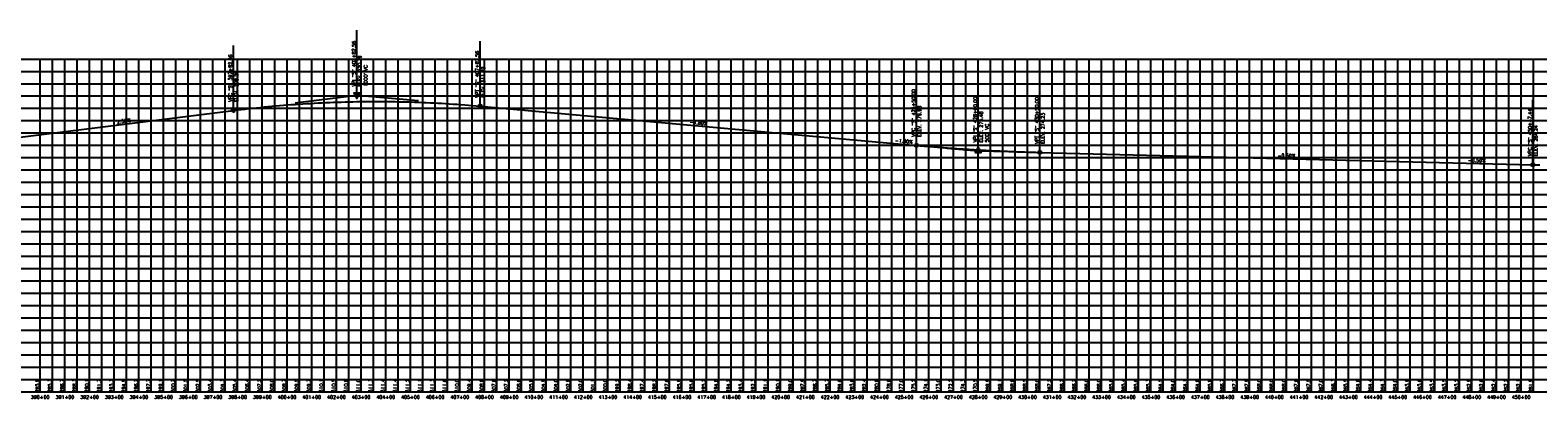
# Model space of a CAD drawing. Extents: x 114466 to 237039, y 16086 to 93345.
# Tile 35 of 81: x 176336 to 182444, y 34611 to 36107. Entities that reach past the tile are written whole.
import ezdxf
from ezdxf.enums import TextEntityAlignment as Align

# ---------------------------------------------------------------- set-up
doc = ezdxf.new("R2010")
doc.units = 0
doc.header["$LTSCALE"] = 50
doc.header["$MEASUREMENT"] = 0
doc.layers.get('0').update_dxf_attribs({"color": 1})
for name, color, linetype in [('STERL-03-PBASE', 101, 'Continuous'), ('STERL-03-PEGCT', 101, 'Continuous'), ('STERL-03-PFGC', 4, 'Continuous'), ('STERL-03-PFGCT', 3, 'Continuous'), ('Sterl-03-PFGCT-B', 3, 'Continuous'), ('STERL-03-PGRID', 251, 'Continuous'), ('STERL-03-PVGRID', 251, 'Continuous')]:
    doc.layers.add(name, color=color, linetype=linetype)
doc.styles.add('L140', font='ROMANSM.shx', dxfattribs={"height": 14})

# ---------------------------------------------------------------- blocks, each defined once
blk = doc.blocks.new('CRV_CIR')
at = {"color": 155, "const_width": 0.063, "flags": 128}
blk.add_lwpolyline([(-0.0315, 0, 1), (0.0315, 0, 1)], format="xyb", close=True, dxfattribs=at)
for radius in [0.07, 0.0187]:
    blk.add_circle((0, 0), radius)
blk = doc.blocks.new('crv_tri')
for points in [[(0.125, -0.072), (0, 0.144), (-0.125, -0.072)], [(-0.125, -0.072), (0.125, -0.072), (0, 0.144)]]:
    blk.add_hatch(color=155).paths.add_polyline_path(points)
for p, q in [((0, 0.144), (-0.125, -0.072)), ((0.125, -0.072), (0, 0.144)), ((-0.125, -0.072), (0.125, -0.072))]:
    blk.add_line(p, q)
at = {"flags": 128}
for points in [[(0, 0.144), (-0.125, -0.072), (0.125, -0.072)], [(-0.125, -0.072), (0.125, -0.072), (0, 0.144)]]:
    blk.add_lwpolyline(points, close=True, dxfattribs=at)
blk.add_circle((0, 0), 0.025)
blk.add_circle((0, 0), 0.025)
blk.add_circle((0, 0), 0.025)

msp = doc.modelspace()

# ---------------------------------------------------------------- linework, layer by layer
at = {"layer": 'STERL-03-PBASE'}
for p, q in [((137616.08245, 34689.54831), (195729.02224, 34689.54831)), ((137616.08245, 34639.54831), (195729.02224, 34639.54831)), ((176376.81245, 34639.54831), (176376.81245, 34689.54831)), ((176426.81245, 34639.54831), (176426.81245, 34689.54831)), ((176476.81245, 34639.54831), (176476.81245, 34689.54831)), ((176526.81245, 34639.54831), (176526.81245, 34689.54831)), ((176576.81245, 34639.54831), (176576.81245, 34689.54831)), ((176626.81245, 34639.54831), (176626.81245, 34689.54831)), ((176676.81245, 34639.54831), (176676.81245, 34689.54831)), ((176726.81245, 34639.54831), (176726.81245, 34689.54831)), ((176776.81245, 34639.54831), (176776.81245, 34689.54831)), ((176826.81245, 34639.54831), (176826.81245, 34689.54831)), ((176876.81245, 34639.54831), (176876.81245, 34689.54831)), ((176926.81245, 34639.54831), (176926.81245, 34689.54831)), ((176976.81245, 34639.54831), (176976.81245, 34689.54831)), ((177026.81245, 34639.54831), (177026.81245, 34689.54831)), ((177076.81245, 34639.54831), (177076.81245, 34689.54831)), ((177126.81245, 34639.54831), (177126.81245, 34689.54831)), ((177176.81245, 34639.54831), (177176.81245, 34689.54831)), ((177226.81245, 34639.54831), (177226.81245, 34689.54831)), ((177276.81245, 34639.54831), (177276.81245, 34689.54831)), ((177326.81245, 34639.54831), (177326.81245, 34689.54831)), ((177376.81245, 34639.54831), (177376.81245, 34689.54831)), ((177426.81245, 34639.54831), (177426.81245, 34689.54831)), ((177476.81245, 34639.54831), (177476.81245, 34689.54831)), ((177526.81245, 34639.54831), (177526.81245, 34689.54831)), ((177576.81245, 34639.54831), (177576.81245, 34689.54831)), ((177626.81245, 34639.54831), (177626.81245, 34689.54831)), ((177676.81245, 34639.54831), (177676.81245, 34689.54831)), ((177726.81245, 34639.54831), (177726.81245, 34689.54831)), ((177776.81245, 34639.54831), (177776.81245, 34689.54831)), ((177826.81245, 34639.54831), (177826.81245, 34689.54831)), ((177876.81245, 34639.54831), (177876.81245, 34689.54831)), ((177926.81245, 34639.54831), (177926.81245, 34689.54831)), ((177976.81245, 34639.54831), (177976.81245, 34689.54831)), ((178026.81245, 34639.54831), (178026.81245, 34689.54831)), ((178076.81245, 34639.54831), (178076.81245, 34689.54831)), ((178126.81245, 34639.54831), (178126.81245, 34689.54831)), ((178176.81245, 34639.54831), (178176.81245, 34689.54831)), ((178226.81245, 34639.54831), (178226.81245, 34689.54831)), ((178276.81245, 34639.54831), (178276.81245, 34689.54831)), ((178326.81245, 34639.54831), (178326.81245, 34689.54831)), ((178376.81245, 34639.54831), (178376.81245, 34689.54831)), ((178426.81245, 34639.54831), (178426.81245, 34689.54831)), ((178476.81245, 34639.54831), (178476.81245, 34689.54831)), ((178526.81245, 34639.54831), (178526.81245, 34689.54831)), ((178576.81245, 34639.54831), (178576.81245, 34689.54831)), ((178626.81245, 34639.54831), (178626.81245, 34689.54831)), ((178676.81245, 34639.54831), (178676.81245, 34689.54831)), ((178726.81245, 34639.54831), (178726.81245, 34689.54831)), ((178776.81245, 34639.54831), (178776.81245, 34689.54831)), ((178826.81245, 34639.54831), (178826.81245, 34689.54831)), ((178876.81245, 34639.54831), (178876.81245, 34689.54831)), ((178926.81245, 34639.54831), (178926.81245, 34689.54831)), ((178976.81245, 34639.54831), (178976.81245, 34689.54831)), ((179026.81245, 34639.54831), (179026.81245, 34689.54831)), ((179076.81245, 34639.54831), (179076.81245, 34689.54831)), ((179126.81245, 34639.54831), (179126.81245, 34689.54831)), ((179176.81245, 34639.54831), (179176.81245, 34689.54831)), ((179226.81245, 34639.54831), (179226.81245, 34689.54831)), ((179276.81245, 34639.54831), (179276.81245, 34689.54831)), ((179326.81245, 34639.54831), (179326.81245, 34689.54831)), ((179376.81245, 34639.54831), (179376.81245, 34689.54831)), ((179426.81245, 34639.54831), (179426.81245, 34689.54831)), ((179476.81245, 34639.54831), (179476.81245, 34689.54831)), ((179526.81245, 34639.54831), (179526.81245, 34689.54831)), ((179576.81245, 34639.54831), (179576.81245, 34689.54831)), ((179626.81245, 34639.54831), (179626.81245, 34689.54831)), ((179676.81245, 34639.54831), (179676.81245, 34689.54831)), ((179726.81245, 34639.54831), (179726.81245, 34689.54831)), ((179776.81245, 34639.54831), (179776.81245, 34689.54831)), ((179826.81245, 34639.54831), (179826.81245, 34689.54831)), ((179876.81245, 34639.54831), (179876.81245, 34689.54831)), ((179926.81245, 34639.54831), (179926.81245, 34689.54831)), ((179976.81245, 34639.54831), (179976.81245, 34689.54831)), ((180026.81245, 34639.54831), (180026.81245, 34689.54831)), ((180076.81245, 34639.54831), (180076.81245, 34689.54831)), ((180126.81245, 34639.54831), (180126.81245, 34689.54831)), ((180176.81245, 34639.54831), (180176.81245, 34689.54831)), ((180226.81245, 34639.54831), (180226.81245, 34689.54831)), ((180276.81245, 34639.54831), (180276.81245, 34689.54831)), ((180326.81245, 34639.54831), (180326.81245, 34689.54831)), ((180376.81245, 34639.54831), (180376.81245, 34689.54831)), ((180426.81245, 34639.54831), (180426.81245, 34689.54831)), ((180476.81245, 34639.54831), (180476.81245, 34689.54831)), ((180526.81245, 34639.54831), (180526.81245, 34689.54831)), ((180576.81245, 34639.54831), (180576.81245, 34689.54831)), ((180626.81245, 34639.54831), (180626.81245, 34689.54831)), ((180676.81245, 34639.54831), (180676.81245, 34689.54831)), ((180726.81245, 34639.54831), (180726.81245, 34689.54831)), ((180776.81245, 34639.54831), (180776.81245, 34689.54831)), ((180826.81245, 34639.54831), (180826.81245, 34689.54831)), ((180876.81245, 34639.54831), (180876.81245, 34689.54831)), ((180926.81245, 34639.54831), (180926.81245, 34689.54831)), ((180976.81245, 34639.54831), (180976.81245, 34689.54831)), ((181026.81245, 34639.54831), (181026.81245, 34689.54831)), ((181076.81245, 34639.54831), (181076.81245, 34689.54831)), ((181126.81245, 34639.54831), (181126.81245, 34689.54831)), ((181176.81245, 34639.54831), (181176.81245, 34689.54831)), ((181226.81245, 34639.54831), (181226.81245, 34689.54831)), ((181276.81245, 34639.54831), (181276.81245, 34689.54831)), ((181326.81245, 34639.54831), (181326.81245, 34689.54831)), ((181376.81245, 34639.54831), (181376.81245, 34689.54831)), ((181426.81245, 34639.54831), (181426.81245, 34689.54831)), ((181476.81245, 34639.54831), (181476.81245, 34689.54831)), ((181526.81245, 34639.54831), (181526.81245, 34689.54831)), ((181576.81245, 34639.54831), (181576.81245, 34689.54831)), ((181626.81245, 34639.54831), (181626.81245, 34689.54831)), ((181676.81245, 34639.54831), (181676.81245, 34689.54831)), ((181726.81245, 34639.54831), (181726.81245, 34689.54831)), ((181776.81245, 34639.54831), (181776.81245, 34689.54831)), ((181826.81245, 34639.54831), (181826.81245, 34689.54831)), ((181876.81245, 34639.54831), (181876.81245, 34689.54831)), ((181926.81245, 34639.54831), (181926.81245, 34689.54831)), ((181976.81245, 34639.54831), (181976.81245, 34689.54831)), ((182026.81245, 34639.54831), (182026.81245, 34689.54831)), ((182076.81245, 34639.54831), (182076.81245, 34689.54831)), ((182126.81245, 34639.54831), (182126.81245, 34689.54831)), ((182176.81245, 34639.54831), (182176.81245, 34689.54831)), ((182226.81245, 34639.54831), (182226.81245, 34689.54831)), ((182276.81245, 34639.54831), (182276.81245, 34689.54831)), ((182326.81245, 34639.54831), (182326.81245, 34689.54831)), ((182376.81245, 34639.54831), (182376.81245, 34689.54831)), ((182426.81245, 34639.54831), (182426.81245, 34689.54831))]:
    msp.add_line(p, q, dxfattribs=at)
at = {"layer": 'STERL-03-PFGC'}
for p, q in [((178159.37059, 35798.51807), (179926.81245, 35639.44831)), ((176274.35384, 35670.39098), (177159.37059, 35781.01807)), ((180426.81245, 35610.69831), (182424.2502, 35560.76236))]:
    msp.add_line(p, q, dxfattribs=at)
for points in [[(177159.37059, 35781.01807), (177174.99559, 35782.94495), (177190.62059, 35784.81934), (177206.24559, 35786.64124), (177221.87059, 35788.41065), (177237.49559, 35790.12757), (177253.12059, 35791.792), (177268.74559, 35793.40394), (177284.37059, 35794.96339), (177299.99559, 35796.47034), (177315.62059, 35797.92481), (177331.24559, 35799.32679), (177346.87059, 35800.67628), (177362.49559, 35801.97327), (177378.12059, 35803.21778), (177393.74559, 35804.4098), (177409.37059, 35805.54932), (177424.99559, 35806.63636), (177440.62059, 35807.67091), (177456.24559, 35808.65296), (177471.87059, 35809.58253), (177487.49559, 35810.4596), (177503.12059, 35811.28419), (177518.74559, 35812.05628), (177534.37059, 35812.77589), (177549.99559, 35813.443), (177565.62059, 35814.05763), (177581.24559, 35814.61976), (177596.87059, 35815.1294), (177612.49559, 35815.58656), (177628.12059, 35815.99122), (177643.74559, 35816.34339), (177659.37059, 35816.64307), (177674.99559, 35816.89027), (177690.62059, 35817.08497), (177706.24559, 35817.22718), (177721.87059, 35817.3169), (177737.49559, 35817.35413), (177753.12059, 35817.33888), (177768.74559, 35817.27113), (177784.37059, 35817.15089), (177799.99559, 35816.97816), (177815.62059, 35816.75294), (177831.24559, 35816.47523), (177846.87059, 35816.14503), (177862.49559, 35815.76234), (177878.12059, 35815.32716), (177893.74559, 35814.83949), (177909.37059, 35814.29932), (177924.99559, 35813.70667), (177940.62059, 35813.06153), (177956.24559, 35812.3639), (177971.87059, 35811.61378), (177987.49559, 35810.81117), (178003.12059, 35809.95606), (178018.74559, 35809.04847), (178034.37059, 35808.08839), (178049.99559, 35807.07581), (178065.62059, 35806.01075), (178081.24559, 35804.8932), (178096.87059, 35803.72315), (178112.49559, 35802.50062), (178128.12059, 35801.22559), (178143.74559, 35799.89808), (178159.37059, 35798.51807)], [(179926.81245, 35639.44831), (179934.62495, 35638.74915), (179942.43745, 35638.05793), (179950.24995, 35637.37464), (179958.06245, 35636.69928), (179965.87495, 35636.03186), (179973.68745, 35635.37238), (179981.49995, 35634.72083), (179989.31245, 35634.07721), (179997.12495, 35633.44153), (180004.93745, 35632.81379), (180012.74995, 35632.19397), (180020.56245, 35631.5821), (180028.37495, 35630.97815), (180036.18745, 35630.38214), (180043.99995, 35629.79407), (180051.81245, 35629.21393), (180059.62495, 35628.64173), (180067.43745, 35628.07746), (180075.24995, 35627.52112), (180083.06245, 35626.97272), (180090.87495, 35626.43225), (180098.68745, 35625.89972), (180106.49995, 35625.37513), (180114.31245, 35624.85846), (180122.12495, 35624.34974), (180129.93745, 35623.84894), (180137.74995, 35623.35608), (180145.56245, 35622.87116), (180153.37495, 35622.39417), (180161.18745, 35621.92511), (180168.99995, 35621.46399), (180176.81245, 35621.01081), (180184.62495, 35620.56556), (180192.43745, 35620.12824), (180200.24995, 35619.69886), (180208.06245, 35619.27741), (180215.87495, 35618.8639), (180223.68745, 35618.45832), (180231.49995, 35618.06067), (180239.31245, 35617.67096), (180247.12495, 35617.28919), (180254.93745, 35616.91535), (180262.74995, 35616.54944), (180270.56245, 35616.19147), (180278.37495, 35615.84143), (180286.18745, 35615.49933), (180293.99995, 35615.16516), (180301.81245, 35614.83893), (180309.62495, 35614.52063), (180317.43745, 35614.21027), (180325.24995, 35613.90784), (180333.06245, 35613.61335), (180340.87495, 35613.32679), (180348.68745, 35613.04816), (180356.49995, 35612.77747), (180364.31245, 35612.51471), (180372.12495, 35612.25989), (180379.93745, 35612.013), (180387.74995, 35611.77405), (180395.56245, 35611.54303), (180403.37495, 35611.31995), (180411.18745, 35611.1048), (180418.99995, 35610.89759), (180426.81245, 35610.69831)], [(182424.2502, 35560.76236), (182433.6252, 35560.53348), (182443.0002, 35560.31559), (182452.3752, 35560.10868)]]:
    msp.add_lwpolyline(points, dxfattribs=at)
at = {"layer": 'STERL-03-PFGCT'}
for p, q in [((177659.37059, 35843.51807), (177659.37059, 36106.68474)), ((177159.37059, 35781.01807), (177159.37059, 36044.18474)), ((178159.37059, 35798.51807), (178159.37059, 36061.68474)), ((179926.81245, 35639.44831), (179926.81245, 35901.88299)), ((180176.81245, 35616.94831), (180176.81245, 35878.47619)), ((180426.81245, 35610.69831), (180426.81245, 35874.44042)), ((182424.2502, 35560.76236), (182424.2502, 35823.92903))]:
    msp.add_line(p, q, dxfattribs=at)
at = {"layer": 'Sterl-03-PFGCT-B'}
for p, q in [((177409.37059, 35812.26807), (177659.37059, 35843.51807)), ((177659.37059, 35843.51807), (177909.37059, 35821.01807)), ((180051.81245, 35628.19831), (180176.81245, 35616.94831)), ((180176.81245, 35616.94831), (180301.81245, 35613.82331))]:
    msp.add_line(p, q, dxfattribs=at)
at = {"layer": 'STERL-03-PGRID'}
for p, q in [((137616.08245, 35989.54831), (195729.02224, 35989.54831)), ((176376.81245, 34689.54831), (176376.81245, 35989.54831)), ((176426.81245, 34689.54831), (176426.81245, 35989.54831)), ((176476.81245, 34689.54831), (176476.81245, 35989.54831)), ((176526.81245, 34689.54831), (176526.81245, 35989.54831)), ((176576.81245, 34689.54831), (176576.81245, 35989.54831)), ((176626.81245, 34689.54831), (176626.81245, 35989.54831)), ((176676.81245, 34689.54831), (176676.81245, 35989.54831)), ((176726.81245, 34689.54831), (176726.81245, 35989.54831)), ((176776.81245, 34689.54831), (176776.81245, 35989.54831)), ((176826.81245, 34689.54831), (176826.81245, 35989.54831)), ((176876.81245, 34689.54831), (176876.81245, 35989.54831)), ((176926.81245, 34689.54831), (176926.81245, 35989.54831)), ((176976.81245, 34689.54831), (176976.81245, 35989.54831)), ((177026.81245, 34689.54831), (177026.81245, 35989.54831)), ((177076.81245, 34689.54831), (177076.81245, 35989.54831)), ((177126.81245, 34689.54831), (177126.81245, 35989.54831)), ((177176.81245, 34689.54831), (177176.81245, 35989.54831)), ((177226.81245, 34689.54831), (177226.81245, 35989.54831)), ((177276.81245, 34689.54831), (177276.81245, 35989.54831)), ((177326.81245, 34689.54831), (177326.81245, 35989.54831)), ((177376.81245, 34689.54831), (177376.81245, 35989.54831)), ((177426.81245, 34689.54831), (177426.81245, 35989.54831)), ((177476.81245, 34689.54831), (177476.81245, 35989.54831)), ((177526.81245, 34689.54831), (177526.81245, 35989.54831)), ((177576.81245, 34689.54831), (177576.81245, 35989.54831)), ((177626.81245, 34689.54831), (177626.81245, 35989.54831)), ((177676.81245, 34689.54831), (177676.81245, 35989.54831)), ((177726.81245, 34689.54831), (177726.81245, 35989.54831)), ((177776.81245, 34689.54831), (177776.81245, 35989.54831)), ((177826.81245, 34689.54831), (177826.81245, 35989.54831)), ((177876.81245, 34689.54831), (177876.81245, 35989.54831)), ((177926.81245, 34689.54831), (177926.81245, 35989.54831)), ((177976.81245, 34689.54831), (177976.81245, 35989.54831)), ((178026.81245, 34689.54831), (178026.81245, 35989.54831)), ((178076.81245, 34689.54831), (178076.81245, 35989.54831)), ((178126.81245, 34689.54831), (178126.81245, 35989.54831)), ((178176.81245, 34689.54831), (178176.81245, 35989.54831)), ((178226.81245, 34689.54831), (178226.81245, 35989.54831)), ((178276.81245, 34689.54831), (178276.81245, 35989.54831)), ((178326.81245, 34689.54831), (178326.81245, 35989.54831)), ((178376.81245, 34689.54831), (178376.81245, 35989.54831)), ((178426.81245, 34689.54831), (178426.81245, 35989.54831)), ((178476.81245, 34689.54831), (178476.81245, 35989.54831)), ((178526.81245, 34689.54831), (178526.81245, 35989.54831)), ((178576.81245, 34689.54831), (178576.81245, 35989.54831)), ((178626.81245, 34689.54831), (178626.81245, 35989.54831)), ((178676.81245, 34689.54831), (178676.81245, 35989.54831)), ((178726.81245, 34689.54831), (178726.81245, 35989.54831)), ((178776.81245, 34689.54831), (178776.81245, 35989.54831)), ((178826.81245, 34689.54831), (178826.81245, 35989.54831)), ((178876.81245, 34689.54831), (178876.81245, 35989.54831)), ((178926.81245, 34689.54831), (178926.81245, 35989.54831)), ((178976.81245, 34689.54831), (178976.81245, 35989.54831)), ((179026.81245, 34689.54831), (179026.81245, 35989.54831)), ((179076.81245, 34689.54831), (179076.81245, 35989.54831)), ((179126.81245, 34689.54831), (179126.81245, 35989.54831)), ((179176.81245, 34689.54831), (179176.81245, 35989.54831)), ((179226.81245, 34689.54831), (179226.81245, 35989.54831)), ((179276.81245, 34689.54831), (179276.81245, 35989.54831)), ((179326.81245, 34689.54831), (179326.81245, 35989.54831)), ((179376.81245, 34689.54831), (179376.81245, 35989.54831)), ((179426.81245, 34689.54831), (179426.81245, 35989.54831)), ((179476.81245, 34689.54831), (179476.81245, 35989.54831)), ((179526.81245, 34689.54831), (179526.81245, 35989.54831)), ((179576.81245, 34689.54831), (179576.81245, 35989.54831)), ((179626.81245, 34689.54831), (179626.81245, 35989.54831)), ((179676.81245, 34689.54831), (179676.81245, 35989.54831)), ((179726.81245, 34689.54831), (179726.81245, 35989.54831)), ((179776.81245, 34689.54831), (179776.81245, 35989.54831)), ((179826.81245, 34689.54831), (179826.81245, 35989.54831)), ((179876.81245, 34689.54831), (179876.81245, 35989.54831)), ((179926.81245, 34689.54831), (179926.81245, 35989.54831)), ((179976.81245, 34689.54831), (179976.81245, 35989.54831)), ((180026.81245, 34689.54831), (180026.81245, 35989.54831)), ((180076.81245, 34689.54831), (180076.81245, 35989.54831)), ((180126.81245, 34689.54831), (180126.81245, 35989.54831)), ((180176.81245, 34689.54831), (180176.81245, 35989.54831)), ((180226.81245, 34689.54831), (180226.81245, 35989.54831)), ((180276.81245, 34689.54831), (180276.81245, 35989.54831)), ((180326.81245, 34689.54831), (180326.81245, 35989.54831)), ((180376.81245, 34689.54831), (180376.81245, 35989.54831)), ((180426.81245, 34689.54831), (180426.81245, 35989.54831)), ((180476.81245, 34689.54831), (180476.81245, 35989.54831)), ((180526.81245, 34689.54831), (180526.81245, 35989.54831)), ((180576.81245, 34689.54831), (180576.81245, 35989.54831)), ((180626.81245, 34689.54831), (180626.81245, 35989.54831)), ((180676.81245, 34689.54831), (180676.81245, 35989.54831)), ((180726.81245, 34689.54831), (180726.81245, 35989.54831)), ((180776.81245, 34689.54831), (180776.81245, 35989.54831)), ((180826.81245, 34689.54831), (180826.81245, 35989.54831)), ((180876.81245, 34689.54831), (180876.81245, 35989.54831)), ((180926.81245, 34689.54831), (180926.81245, 35989.54831)), ((180976.81245, 34689.54831), (180976.81245, 35989.54831)), ((181026.81245, 34689.54831), (181026.81245, 35989.54831)), ((181076.81245, 34689.54831), (181076.81245, 35989.54831)), ((181126.81245, 34689.54831), (181126.81245, 35989.54831)), ((181176.81245, 34689.54831), (181176.81245, 35989.54831)), ((181226.81245, 34689.54831), (181226.81245, 35989.54831)), ((181276.81245, 34689.54831), (181276.81245, 35989.54831)), ((181326.81245, 34689.54831), (181326.81245, 35989.54831)), ((181376.81245, 34689.54831), (181376.81245, 35989.54831)), ((181426.81245, 34689.54831), (181426.81245, 35989.54831)), ((181476.81245, 34689.54831), (181476.81245, 35989.54831)), ((181526.81245, 34689.54831), (181526.81245, 35989.54831)), ((181576.81245, 34689.54831), (181576.81245, 35989.54831)), ((181626.81245, 34689.54831), (181626.81245, 35989.54831)), ((181676.81245, 34689.54831), (181676.81245, 35989.54831)), ((181726.81245, 34689.54831), (181726.81245, 35989.54831)), ((181776.81245, 34689.54831), (181776.81245, 35989.54831)), ((181826.81245, 34689.54831), (181826.81245, 35989.54831)), ((181876.81245, 34689.54831), (181876.81245, 35989.54831)), ((181926.81245, 34689.54831), (181926.81245, 35989.54831)), ((181976.81245, 34689.54831), (181976.81245, 35989.54831)), ((182026.81245, 34689.54831), (182026.81245, 35989.54831)), ((182076.81245, 34689.54831), (182076.81245, 35989.54831)), ((182126.81245, 34689.54831), (182126.81245, 35989.54831)), ((182176.81245, 34689.54831), (182176.81245, 35989.54831)), ((182226.81245, 34689.54831), (182226.81245, 35989.54831)), ((182276.81245, 34689.54831), (182276.81245, 35989.54831)), ((182326.81245, 34689.54831), (182326.81245, 35989.54831)), ((182376.81245, 34689.54831), (182376.81245, 35989.54831)), ((182426.81245, 34689.54831), (182426.81245, 35989.54831)), ((137616.08245, 35939.54831), (195729.02224, 35939.54831)), ((137616.08245, 35889.54831), (195729.02224, 35889.54831)), ((137616.08245, 35839.54831), (195729.02224, 35839.54831)), ((137616.08245, 35789.54831), (195729.02224, 35789.54831)), ((137616.08245, 35739.54831), (195729.02224, 35739.54831)), ((137616.08245, 35689.54831), (195729.02224, 35689.54831)), ((137616.08245, 35639.54831), (195729.02224, 35639.54831)), ((137616.08245, 35589.54831), (195729.02224, 35589.54831)), ((137616.08245, 35539.54831), (195729.02224, 35539.54831)), ((137616.08245, 35489.54831), (195729.02224, 35489.54831)), ((137616.08245, 35439.54831), (195729.02224, 35439.54831)), ((137616.08245, 35389.54831), (195729.02224, 35389.54831)), ((137616.08245, 35339.54831), (195729.02224, 35339.54831)), ((137616.08245, 35289.54831), (195729.02224, 35289.54831)), ((137616.08245, 35239.54831), (195729.02224, 35239.54831)), ((137616.08245, 35189.54831), (195729.02224, 35189.54831)), ((137616.08245, 35139.54831), (195729.02224, 35139.54831)), ((137616.08245, 35089.54831), (195729.02224, 35089.54831)), ((137616.08245, 35039.54831), (195729.02224, 35039.54831)), ((137616.08245, 34989.54831), (195729.02224, 34989.54831)), ((137616.08245, 34939.54831), (195729.02224, 34939.54831)), ((137616.08245, 34889.54831), (195729.02224, 34889.54831)), ((137616.08245, 34839.54831), (195729.02224, 34839.54831)), ((137616.08245, 34789.54831), (195729.02224, 34789.54831)), ((137616.08245, 34739.54831), (195729.02224, 34739.54831))]:
    msp.add_line(p, q, dxfattribs=at)
at = {"layer": 'STERL-03-PVGRID'}
for p, q in [((177676.81245, 34689.54831), (177676.81245, 35794.44643)), ((177726.81245, 34689.54831), (177726.81245, 35795.9263)), ((177776.81245, 34689.54831), (177776.81245, 35796.51627)), ((177826.81245, 34689.54831), (177826.81245, 35796.33818)), ((177876.81245, 34689.54831), (177876.81245, 35795.76837)), ((177926.81245, 34689.54831), (177926.81245, 35794.98469)), ((177976.81245, 34689.54831), (177976.81245, 35796.11428)), ((178026.81245, 34689.54831), (178026.81245, 35797.35692)), ((176876.81245, 34689.54831), (176876.81245, 35734.8976)), ((176926.81245, 34689.54831), (176926.81245, 35740.6432)), ((176976.81245, 34689.54831), (176976.81245, 35746.85108)), ((177026.81245, 34689.54831), (177026.81245, 35752.11862)), ((177076.81245, 34689.54831), (177076.81245, 35756.44751)), ((177126.81245, 34689.54831), (177126.81245, 35761.0264)), ((177176.81245, 34689.54831), (177176.81245, 35766.57609)), ((177226.81245, 34689.54831), (177226.81245, 35771.3733)), ((177276.81245, 34689.54831), (177276.81245, 35775.63111)), ((177326.81245, 34689.54831), (177326.81245, 35779.62806)), ((177376.81245, 34689.54831), (177376.81245, 35783.27853)), ((177426.81245, 34689.54831), (177426.81245, 35787.13754)), ((177476.81245, 34689.54831), (177476.81245, 35787.80648)), ((177526.81245, 34689.54831), (177526.81245, 35789.93521)), ((177576.81245, 34689.54831), (177576.81245, 35791.97591)), ((177626.81245, 34689.54831), (177626.81245, 35793.48817)), ((178076.81245, 34689.54831), (178076.81245, 35789.73826)), ((178126.81245, 34689.54831), (178126.81245, 35786.38328)), ((178176.81245, 34689.54831), (178176.81245, 35783.46806)), ((178226.81245, 34689.54831), (178226.81245, 35778.74009)), ((178276.81245, 34689.54831), (178276.81245, 35775.76627)), ((178326.81245, 34689.54831), (178326.81245, 35772.49971)), ((178376.81245, 34689.54831), (178376.81245, 35768.36125)), ((178426.81245, 34689.54831), (178426.81245, 35763.95701)), ((178476.81245, 34689.54831), (178476.81245, 35759.30532)), ((178526.81245, 34689.54831), (178526.81245, 35753.86432)), ((178576.81245, 34689.54831), (178576.81245, 35749.52973)), ((178626.81245, 34689.54831), (178626.81245, 35745.14513)), ((178676.81245, 34689.54831), (178676.81245, 35739.54899)), ((178726.81245, 34689.54831), (178726.81245, 35735.6355)), ((176476.81245, 34689.54831), (176476.81245, 35672.9882)), ((176526.81245, 34689.54831), (176526.81245, 35680.99268)), ((176576.81245, 34689.54831), (176576.81245, 35689.99405)), ((176626.81245, 34689.54831), (176626.81245, 35698.19587)), ((176676.81245, 34689.54831), (176676.81245, 35705.98041)), ((176726.81245, 34689.54831), (176726.81245, 35714.22397)), ((176776.81245, 34689.54831), (176776.81245, 35720.79395)), ((176826.81245, 34689.54831), (176826.81245, 35728.15821)), ((178776.81245, 34689.54831), (178776.81245, 35731.3674)), ((178826.81245, 34689.54831), (178826.81245, 35726.44356)), ((178876.81245, 34689.54831), (178876.81245, 35730.47087)), ((178926.81245, 34689.54831), (178926.81245, 35727.33694)), ((178976.81245, 34689.54831), (178976.81245, 35718.87673)), ((179026.81245, 34689.54831), (179026.81245, 35717.33292)), ((179076.81245, 34689.54831), (179076.81245, 35715.77507)), ((179126.81245, 34689.54831), (179126.81245, 35713.66187)), ((179176.81245, 34689.54831), (179176.81245, 35710.73517)), ((179226.81245, 34689.54831), (179226.81245, 35706.73944)), ((179276.81245, 34689.54831), (179276.81245, 35700.89535)), ((179326.81245, 34689.54831), (179326.81245, 35695.29573)), ((179376.81245, 34689.54831), (179376.81245, 35690.04228)), ((179426.81245, 34689.54831), (179426.81245, 35684.56264)), ((179476.81245, 34689.54831), (179476.81245, 35679.00751)), ((179526.81245, 34689.54831), (179526.81245, 35673.12525)), ((176376.81245, 34689.54831), (176376.81245, 35658.82139)), ((176426.81245, 34689.54831), (176426.81245, 35666.05761)), ((179576.81245, 34689.54831), (179576.81245, 35667.85453)), ((179626.81245, 34689.54831), (179626.81245, 35662.60052)), ((179676.81245, 34689.54831), (179676.81245, 35657.4418)), ((179726.81245, 34689.54831), (179726.81245, 35651.43053)), ((179776.81245, 34689.54831), (179776.81245, 35643.7538)), ((179826.81245, 34689.54831), (179826.81245, 35633.57046)), ((179876.81245, 34689.54831), (179876.81245, 35624.4696)), ((179926.81245, 34689.54831), (179926.81245, 35615.30193)), ((179976.81245, 34689.54831), (179976.81245, 35609.8906)), ((180026.81245, 34689.54831), (180026.81245, 35604.62026)), ((180076.81245, 34689.54831), (180076.81245, 35600.34921)), ((180126.81245, 34689.54831), (180126.81245, 35610.97892)), ((180176.81245, 34689.54831), (180176.81245, 35592.04894)), ((180226.81245, 34689.54831), (180226.81245, 35589.24713)), ((180276.81245, 34689.54831), (180276.81245, 35584.97719)), ((180326.81245, 34689.54831), (180326.81245, 35583.53446)), ((180376.81245, 34689.54831), (180376.81245, 35582.20635)), ((180426.81245, 34689.54831), (180426.81245, 35579.66099)), ((180476.81245, 34689.54831), (180476.81245, 35575.46427)), ((180526.81245, 34689.54831), (180526.81245, 35570.75266)), ((180576.81245, 34689.54831), (180576.81245, 35570.52691)), ((180626.81245, 34689.54831), (180626.81245, 35569.74384)), ((180676.81245, 34689.54831), (180676.81245, 35569.36664)), ((180726.81245, 34689.54831), (180726.81245, 35567.67058)), ((180776.81245, 34689.54831), (180776.81245, 35566.58439)), ((180826.81245, 34689.54831), (180826.81245, 35567.34864)), ((180876.81245, 34689.54831), (180876.81245, 35565.95524)), ((180926.81245, 34689.54831), (180926.81245, 35562.01795)), ((180976.81245, 34689.54831), (180976.81245, 35559.5133)), ((181026.81245, 34689.54831), (181026.81245, 35560.27158)), ((181076.81245, 34689.54831), (181076.81245, 35563.63902)), ((181126.81245, 34689.54831), (181126.81245, 35568.29943)), ((181176.81245, 34689.54831), (181176.81245, 35573.13901)), ((181226.81245, 34689.54831), (181226.81245, 35578.13252)), ((181276.81245, 34689.54831), (181276.81245, 35578.88898)), ((181326.81245, 34689.54831), (181326.81245, 35579.44204)), ((181376.81245, 34689.54831), (181376.81245, 35579.7297)), ((181426.81245, 34689.54831), (181426.81245, 35579.3456)), ((181476.81245, 34689.54831), (181476.81245, 35578.59721)), ((181526.81245, 34689.54831), (181526.81245, 35576.8937)), ((181576.81245, 34689.54831), (181576.81245, 35574.797)), ((181626.81245, 34689.54831), (181626.81245, 35571.00718)), ((181676.81245, 34689.54831), (181676.81245, 35567.16547)), ((181726.81245, 34689.54831), (181726.81245, 35563.66763)), ((181776.81245, 34689.54831), (181776.81245, 35561.64413)), ((181826.81245, 34689.54831), (181826.81245, 35561.02711)), ((181876.81245, 34689.54831), (181876.81245, 35559.72414)), ((181926.81245, 34689.54831), (181926.81245, 35559.23041)), ((181976.81245, 34689.54831), (181976.81245, 35557.41085)), ((182026.81245, 34689.54831), (182026.81245, 35557.27384)), ((182076.81245, 34689.54831), (182076.81245, 35556.98593)), ((182126.81245, 34689.54831), (182126.81245, 35555.55588)), ((182176.81245, 34689.54831), (182176.81245, 35554.01168)), ((182226.81245, 34689.54831), (182226.81245, 35552.72346)), ((182276.81245, 34689.54831), (182276.81245, 35551.61593)), ((182326.81245, 34689.54831), (182326.81245, 35550.77126)), ((182376.81245, 34689.54831), (182376.81245, 35549.98511)), ((182426.81245, 34689.54831), (182426.81245, 35548.88923))]:
    msp.add_line(p, q, dxfattribs=at)

# ---------------------------------------------------------------- block references
at = {"layer": 'Sterl-03-PFGCT-B', "xscale": 100, "yscale": 100, "zscale": 100, "rotation": 180}
msp.add_blockref('crv_tri', (177659.37059, 35843.51807), dxfattribs=at)
at = {"layer": 'Sterl-03-PFGCT-B', "xscale": 100, "yscale": 100, "zscale": 100}
for name, p in [('CRV_CIR', (178159.37059, 35798.51807)), ('CRV_CIR', (177159.37059, 35781.01807)), ('CRV_CIR', (179926.81245, 35639.44831)), ('crv_tri', (180176.81245, 35616.94831)), ('CRV_CIR', (180426.81245, 35610.69831)), ('CRV_CIR', (182424.2502, 35560.76236))]:
    msp.add_blockref(name, p, dxfattribs=at)

# ---------------------------------------------------------------- texts
at = {"layer": 'STERL-03-PEGCT', "style": 'L140'}
for s, p in [('283.9', (176376.81245, 34664.54831)), ('285.3', (176426.81245, 34664.54831)), ('286.7', (176476.81245, 34664.54831)), ('288.3', (176526.81245, 34664.54831)), ('290.1', (176576.81245, 34664.54831)), ('291.7', (176626.81245, 34664.54831)), ('293.3', (176676.81245, 34664.54831)), ('294.9', (176726.81245, 34664.54831)), ('296.2', (176776.81245, 34664.54831)), ('297.7', (176826.81245, 34664.54831)), ('299.1', (176876.81245, 34664.54831)), ('300.2', (176926.81245, 34664.54831)), ('301.5', (176976.81245, 34664.54831)), ('302.5', (177026.81245, 34664.54831)), ('303.4', (177076.81245, 34664.54831)), ('304.3', (177126.81245, 34664.54831)), ('305.4', (177176.81245, 34664.54831)), ('306.4', (177226.81245, 34664.54831)), ('307.2', (177276.81245, 34664.54831)), ('308.0', (177326.81245, 34664.54831)), ('308.7', (177376.81245, 34664.54831)), ('309.5', (177426.81245, 34664.54831)), ('309.7', (177476.81245, 34664.54831)), ('310.1', (177526.81245, 34664.54831)), ('310.5', (177576.81245, 34664.54831)), ('310.8', (177626.81245, 34664.54831)), ('311.0', (177676.81245, 34664.54831)), ('311.3', (177726.81245, 34664.54831)), ('311.4', (177776.81245, 34664.54831)), ('311.4', (177826.81245, 34664.54831)), ('311.2', (177876.81245, 34664.54831)), ('311.1', (177926.81245, 34664.54831)), ('311.3', (177976.81245, 34664.54831)), ('311.6', (178026.81245, 34664.54831)), ('310.0', (178076.81245, 34664.54831)), ('309.4', (178126.81245, 34664.54831)), ('308.8', (178176.81245, 34664.54831)), ('307.8', (178226.81245, 34664.54831)), ('307.2', (178276.81245, 34664.54831)), ('306.6', (178326.81245, 34664.54831)), ('305.8', (178376.81245, 34664.54831)), ('304.9', (178426.81245, 34664.54831)), ('304.0', (178476.81245, 34664.54831)), ('302.9', (178526.81245, 34664.54831)), ('302.0', (178576.81245, 34664.54831)), ('301.1', (178626.81245, 34664.54831)), ('300.0', (178676.81245, 34664.54831)), ('299.2', (178726.81245, 34664.54831)), ('298.4', (178776.81245, 34664.54831)), ('297.4', (178826.81245, 34664.54831)), ('298.2', (178876.81245, 34664.54831)), ('297.6', (178926.81245, 34664.54831)), ('295.9', (178976.81245, 34664.54831)), ('295.6', (179026.81245, 34664.54831)), ('295.2', (179076.81245, 34664.54831)), ('294.8', (179126.81245, 34664.54831)), ('294.2', (179176.81245, 34664.54831)), ('293.4', (179226.81245, 34664.54831)), ('292.3', (179276.81245, 34664.54831)), ('291.1', (179326.81245, 34664.54831)), ('290.1', (179376.81245, 34664.54831)), ('289.0', (179426.81245, 34664.54831)), ('287.9', (179476.81245, 34664.54831)), ('286.7', (179526.81245, 34664.54831)), ('285.7', (179576.81245, 34664.54831)), ('284.6', (179626.81245, 34664.54831)), ('283.6', (179676.81245, 34664.54831)), ('282.4', (179726.81245, 34664.54831)), ('280.8', (179776.81245, 34664.54831)), ('278.8', (179826.81245, 34664.54831)), ('277.0', (179876.81245, 34664.54831)), ('275.2', (179926.81245, 34664.54831)), ('274.1', (179976.81245, 34664.54831)), ('273.0', (180026.81245, 34664.54831)), ('272.2', (180076.81245, 34664.54831)), ('274.3', (180126.81245, 34664.54831)), ('270.5', (180176.81245, 34664.54831)), ('269.9', (180226.81245, 34664.54831)), ('269.1', (180276.81245, 34664.54831)), ('268.8', (180326.81245, 34664.54831)), ('268.5', (180376.81245, 34664.54831)), ('268.0', (180426.81245, 34664.54831)), ('267.2', (180476.81245, 34664.54831)), ('266.2', (180526.81245, 34664.54831)), ('266.2', (180576.81245, 34664.54831)), ('266.0', (180626.81245, 34664.54831)), ('266.0', (180676.81245, 34664.54831)), ('265.6', (180726.81245, 34664.54831)), ('265.4', (180776.81245, 34664.54831)), ('265.6', (180826.81245, 34664.54831)), ('265.3', (180876.81245, 34664.54831)), ('264.5', (180926.81245, 34664.54831)), ('264.0', (180976.81245, 34664.54831)), ('264.1', (181026.81245, 34664.54831)), ('264.8', (181076.81245, 34664.54831)), ('265.8', (181126.81245, 34664.54831)), ('266.7', (181176.81245, 34664.54831)), ('267.7', (181226.81245, 34664.54831)), ('267.9', (181276.81245, 34664.54831)), ('268.0', (181326.81245, 34664.54831)), ('268.0', (181376.81245, 34664.54831)), ('268.0', (181426.81245, 34664.54831)), ('267.8', (181476.81245, 34664.54831)), ('267.5', (181526.81245, 34664.54831)), ('267.0', (181576.81245, 34664.54831)), ('266.3', (181626.81245, 34664.54831)), ('265.5', (181676.81245, 34664.54831)), ('264.8', (181726.81245, 34664.54831)), ('264.4', (181776.81245, 34664.54831)), ('264.3', (181826.81245, 34664.54831)), ('264.0', (181876.81245, 34664.54831)), ('263.9', (181926.81245, 34664.54831)), ('263.6', (181976.81245, 34664.54831)), ('263.5', (182026.81245, 34664.54831)), ('263.5', (182076.81245, 34664.54831)), ('263.2', (182126.81245, 34664.54831)), ('262.9', (182176.81245, 34664.54831)), ('262.6', (182226.81245, 34664.54831)), ('262.4', (182276.81245, 34664.54831)), ('262.2', (182326.81245, 34664.54831)), ('262.1', (182376.81245, 34664.54831)), ('261.9', (182426.81245, 34664.54831))]:
    msp.add_text(s, height=14, rotation=90, dxfattribs=at).set_placement(p, align=Align.BOTTOM_CENTER)
for s, p in [('390+00', (176376.81245, 34618.54831)), ('391+00', (176476.81245, 34618.54831)), ('392+00', (176576.81245, 34618.54831)), ('393+00', (176676.81245, 34618.54831)), ('394+00', (176776.81245, 34618.54831)), ('395+00', (176876.81245, 34618.54831)), ('396+00', (176976.81245, 34618.54831)), ('397+00', (177076.81245, 34618.54831)), ('398+00', (177176.81245, 34618.54831)), ('399+00', (177276.81245, 34618.54831)), ('400+00', (177376.81245, 34618.54831)), ('401+00', (177476.81245, 34618.54831)), ('402+00', (177576.81245, 34618.54831)), ('403+00', (177676.81245, 34618.54831)), ('404+00', (177776.81245, 34618.54831)), ('405+00', (177876.81245, 34618.54831)), ('406+00', (177976.81245, 34618.54831)), ('407+00', (178076.81245, 34618.54831)), ('408+00', (178176.81245, 34618.54831)), ('409+00', (178276.81245, 34618.54831)), ('410+00', (178376.81245, 34618.54831)), ('411+00', (178476.81245, 34618.54831)), ('412+00', (178576.81245, 34618.54831)), ('413+00', (178676.81245, 34618.54831)), ('414+00', (178776.81245, 34618.54831)), ('415+00', (178876.81245, 34618.54831)), ('416+00', (178976.81245, 34618.54831)), ('417+00', (179076.81245, 34618.54831)), ('418+00', (179176.81245, 34618.54831)), ('419+00', (179276.81245, 34618.54831)), ('420+00', (179376.81245, 34618.54831)), ('421+00', (179476.81245, 34618.54831)), ('422+00', (179576.81245, 34618.54831)), ('423+00', (179676.81245, 34618.54831)), ('424+00', (179776.81245, 34618.54831)), ('425+00', (179876.81245, 34618.54831)), ('426+00', (179976.81245, 34618.54831)), ('427+00', (180076.81245, 34618.54831)), ('428+00', (180176.81245, 34618.54831)), ('429+00', (180276.81245, 34618.54831)), ('430+00', (180376.81245, 34618.54831)), ('431+00', (180476.81245, 34618.54831)), ('432+00', (180576.81245, 34618.54831)), ('433+00', (180676.81245, 34618.54831)), ('434+00', (180776.81245, 34618.54831)), ('435+00', (180876.81245, 34618.54831)), ('436+00', (180976.81245, 34618.54831)), ('437+00', (181076.81245, 34618.54831)), ('438+00', (181176.81245, 34618.54831)), ('439+00', (181276.81245, 34618.54831)), ('440+00', (181376.81245, 34618.54831)), ('441+00', (181476.81245, 34618.54831)), ('442+00', (181576.81245, 34618.54831)), ('443+00', (181676.81245, 34618.54831)), ('444+00', (181776.81245, 34618.54831)), ('445+00', (181876.81245, 34618.54831)), ('446+00', (181976.81245, 34618.54831)), ('447+00', (182076.81245, 34618.54831)), ('448+00', (182176.81245, 34618.54831)), ('449+00', (182276.81245, 34618.54831)), ('450+00', (182376.81245, 34618.54831))]:
    msp.add_text(s, height=14, dxfattribs=at).set_placement(p, align=Align.MIDDLE_CENTER)
at = {"layer": 'STERL-03-PFGCT', "style": 'L140'}
for s, p in [('VPC "S" 397+82.56', (177154.37059, 35816.01807)), ('VPI "S" 402+82.56', (177654.37059, 35878.51807)), ('ELEV. 320.79', (177678.37059, 35878.51807)), ('VPT "S" 407+82.56', (178154.37059, 35833.51807)), ('ELEV. 308.29', (177178.37059, 35816.01807)), ("1000' VC", (177702.37059, 35878.51807)), ('ELEV. 311.79', (178178.37059, 35833.51807)), ('VPC "S" 425+50.00', (179921.81245, 35674.44831)), ('VPI "S" 428+00.00', (180171.81245, 35651.94831)), ('VPT "S" 430+50.00', (180421.81245, 35645.69831)), ('ELEV. 279.98', (179945.81245, 35674.44831)), ('ELEV. 275.48', (180195.81245, 35651.94831)), ('ELEV. 274.23', (180445.81245, 35645.69831)), ('VPC "S" 450+47.44', (182419.2502, 35595.76236)), ("500' VC", (180219.81245, 35651.94831)), ('ELEV. 264.24', (182443.2502, 35595.76236))]:
    msp.add_text(s, height=14, rotation=90, dxfattribs=at).set_placement(p)
for s, rotation, p in [('2.50%', 7.133333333, (176716.24204, 35730.66592)), ('-1.80%', 354.85, (179043.5397, 35723.96306)), ('-1.80%', 354.85, (179875.20558, 35649.11313)), ('-0.50%', 358.566666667, (181425.65628, 35590.72877)), ('-0.50%', 358.566666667, (182196.67795, 35571.45323))]:
    msp.add_text(s, height=14, rotation=rotation, dxfattribs=at).set_placement(p, align=Align.CENTER)

doc.saveas('drawing.dxf')
